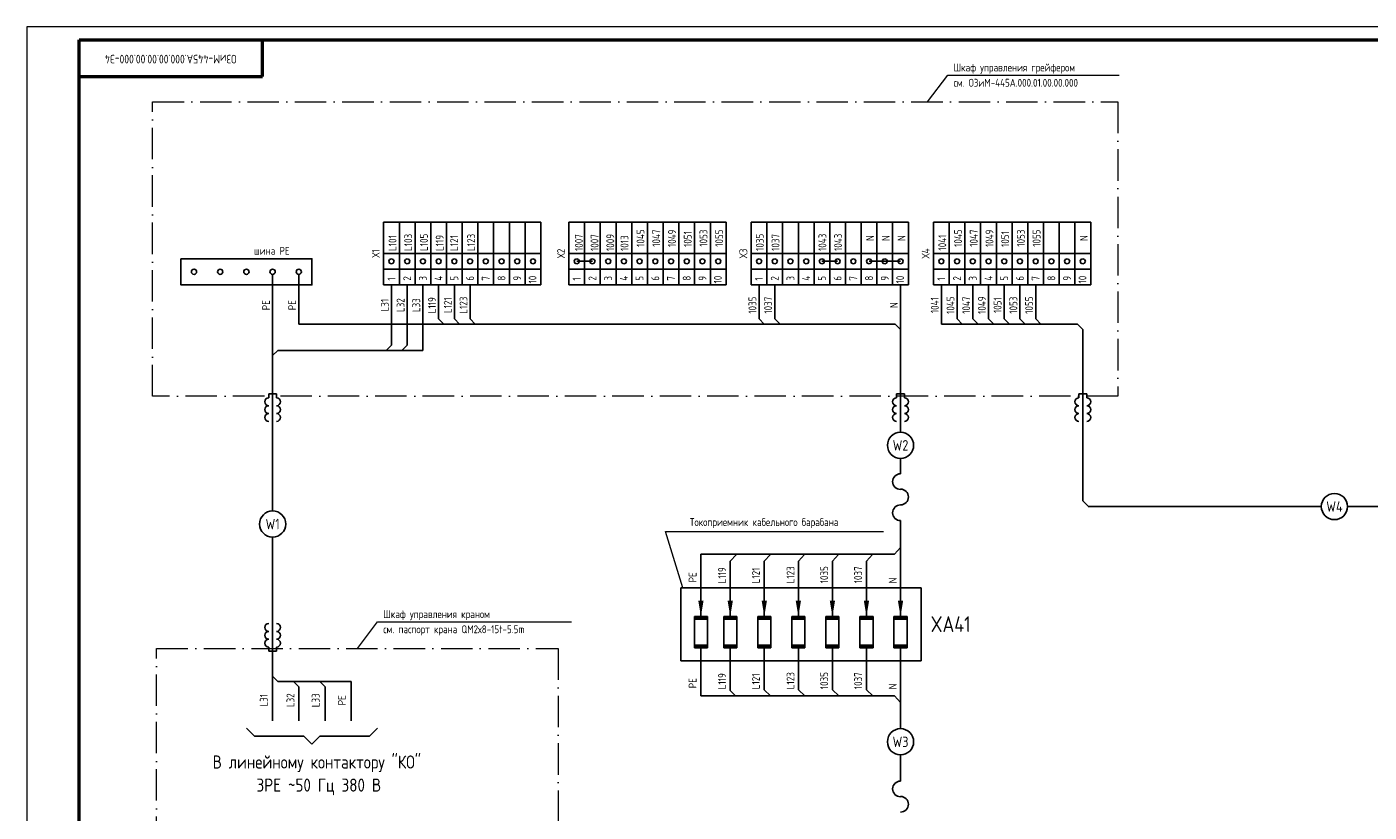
# Model space of a CAD drawing. Header units: millimetres. Extents: x 9 to 850, y -5 to 589.
# Tile 2 of 4: x 9 to 521, y 289 to 589. Entities that reach past the tile are written whole.
import ezdxf
from ezdxf.enums import TextEntityAlignment as Align

# ---------------------------------------------------------------- set-up
doc = ezdxf.new("R2010")
doc.units = ezdxf.units.MM
doc.linetypes.add('ACAD_ISO10W100', pattern=[18, 12, -3, 0, -3])
for name, color, linetype in [('Bord', 1, 'Continuous'), ('Cont', 6, 'Continuous'), ('DIM', 7, 'Continuous'), ('Sil', 4, 'Continuous'), ('Text', 3, 'Continuous'), ('Textb', 6, 'Continuous'), ('Спецификации', 7, 'Continuous'), ('ТОНКИЕ', 6, 'Continuous')]:
    doc.layers.add(name, color=color, linetype=linetype)
doc.styles.add('Style1', font='romans.shx', dxfattribs={"width": 0.8})

# ---------------------------------------------------------------- blocks, each defined once
blk = doc.blocks.new('A$C4BB21A96')
at = {"layer": 'Sil'}
for p, q in [((1.5, 10.5), (4.5, 10.5)), ((1.5, 10.5), (1.5, 9)), ((4.5, 10.5), (4.5, 9))]:
    blk.add_line(p, q, dxfattribs=at)
for centre, start, end in [((1.5, 7.5), 90, 270), ((1.5, 4.5), 90, 270), ((4.5, 7.5), 270, 90), ((4.5, 4.5), 270, 90), ((1.5, 1.5), 90, 270), ((4.5, 1.5), 270, 90)]:
    blk.add_arc(centre, 1.5, start, end, dxfattribs=at)
blk = doc.blocks.new('*U7')
at = {"linetype": 'ByBlock', "lineweight": 15}
blk.add_lwpolyline([(-841, 0), (0, 0), (0, 594), (-841, 594)], close=True, dxfattribs=at)
at = {"linetype": 'ByBlock', "lineweight": 50}
blk.add_lwpolyline([(-821, 589), (-5, 589), (-5, 5), (-821, 5)], close=True, dxfattribs=at)

msp = doc.modelspace()

# ---------------------------------------------------------------- hatches: boundary and pattern name
at = {"layer": 'Cont'}
for points in [[(263.85, 363.5), (268.85, 363.5), (268.85, 362.5), (263.85, 362.5)], [(314.03, 363.5), (319.03, 363.5), (319.03, 362.5), (314.03, 362.5)], [(327.03, 363.5), (332.03, 363.5), (332.03, 362.5), (327.03, 362.5)], [(340.03, 363.5), (345.03, 363.5), (345.03, 362.5), (340.03, 362.5)], [(263.85, 351.5), (268.85, 351.5), (268.85, 352.5), (263.85, 352.5)], [(314.03, 351.5), (319.03, 351.5), (319.03, 352.5), (314.03, 352.5)], [(327.03, 351.5), (332.03, 351.5), (332.03, 352.5), (327.03, 352.5)], [(340.03, 351.5), (345.03, 351.5), (345.03, 352.5), (340.03, 352.5)]]:
    msp.add_hatch(color=7, dxfattribs=at).paths.add_polyline_path(points)
at = {"layer": 'Sil'}
for points in [[(275.03, 363.5), (280.03, 363.5), (280.03, 362.5), (275.03, 362.5)], [(288.03, 363.5), (293.03, 363.5), (293.03, 362.5), (288.03, 362.5)], [(301.03, 363.5), (306.03, 363.5), (306.03, 362.5), (301.03, 362.5)], [(275.03, 351.5), (280.03, 351.5), (280.03, 352.5), (275.03, 352.5)], [(288.03, 351.5), (293.03, 351.5), (293.03, 352.5), (288.03, 352.5)], [(301.03, 351.5), (306.03, 351.5), (306.03, 352.5), (301.03, 352.5)]]:
    msp.add_hatch(color=7, dxfattribs=at).paths.add_polyline_path(points)

# ---------------------------------------------------------------- linework, layer by layer
at = {"lineweight": 20}
msp.add_line((352.88, 559.97), (360.59, 570.18), dxfattribs=at)
at = {"color": 7, "lineweight": 20}
for p, q in [((360.59, 570.18), (426.01, 570.18)), ((252.78, 395.9), (336.06, 395.9)), ((259.47, 374.39), (252.78, 395.9)), ((135.21, 351.3), (142.92, 361.5)), ((142.92, 361.5), (216.9, 361.5))]:
    msp.add_line(p, q, dxfattribs=at)
at = {"layer": 'Bord', "color": 7}
for p, q in [((151.23, 514.11), (151.23, 490.11)), ((157.23, 514.11), (157.23, 490.11)), ((163.23, 514.11), (163.23, 490.11)), ((169.23, 514.11), (169.23, 490.11)), ((175.23, 514.11), (175.23, 490.11)), ((181.23, 514.11), (181.23, 490.11)), ((187.23, 514.11), (187.23, 490.11)), ((193.23, 514.11), (193.23, 490.11)), ((199.23, 514.11), (199.23, 490.11)), ((221.94, 514.11), (221.94, 490.11)), ((227.94, 514.11), (227.94, 490.11)), ((233.94, 514.11), (233.94, 490.11)), ((239.94, 514.11), (239.94, 490.11)), ((245.94, 514.11), (245.94, 490.11)), ((251.94, 514.11), (251.94, 490.11)), ((257.94, 514.11), (257.94, 490.11)), ((263.94, 514.11), (263.94, 490.11)), ((269.94, 514.11), (269.94, 490.11)), ((291.53, 514.11), (291.53, 490.11)), ((297.53, 514.11), (297.53, 490.11)), ((303.53, 514.11), (303.53, 490.11)), ((309.53, 514.11), (309.53, 490.11)), ((315.53, 514.11), (315.53, 490.11)), ((321.53, 514.11), (321.53, 490.11)), ((327.53, 514.11), (327.53, 490.11)), ((333.53, 514.11), (333.53, 490.11)), ((339.53, 514.11), (339.53, 490.11)), ((361.12, 514.11), (361.12, 490.11)), ((367.12, 514.11), (367.12, 490.11)), ((373.12, 514.11), (373.12, 490.11)), ((379.12, 514.11), (379.12, 490.11)), ((385.12, 514.11), (385.12, 490.11)), ((391.12, 514.11), (391.12, 490.11)), ((397.12, 514.11), (397.12, 490.11)), ((403.12, 514.11), (403.12, 490.11)), ((409.12, 514.11), (409.12, 490.11)), ((95.88, 317.8), (92.84, 320.84)), ((95.88, 317.8), (114.81, 317.8)), ((117.84, 314.77), (114.81, 317.8)), ((117.84, 314.77), (120.88, 317.8)), ((120.88, 317.8), (139.81, 317.8)), ((139.81, 317.8), (142.84, 320.84))]:
    msp.add_line(p, q, dxfattribs=at)
at = {"layer": 'Bord', "color": 7, "linetype": 'ACAD_ISO10W100', "lineweight": 20}
for points in [[(57.05, 559.97), (425.5, 559.97), (425.5, 447.57), (57.05, 447.57)], [(58.54, 351.3), (211.88, 351.3), (211.88, 238.89), (58.54, 238.89)]]:
    msp.add_lwpolyline(points, close=True, dxfattribs=at)
at = {"layer": 'Bord', "color": 7}
msp.add_lwpolyline([(258.69, 374.39), (350.39, 374.39), (350.39, 346.62), (258.69, 346.62)], close=True, dxfattribs=at)
at = {"layer": 'Cont', "color": 7}
for p, q in [((102.85, 494.11), (102.85, 463.11)), ((112.85, 494.11), (112.85, 475.11)), ((288.53, 490.11), (288.53, 477.11)), ((294.53, 490.11), (294.53, 477.11)), ((342.53, 490.11), (342.53, 473.11)), ((358.12, 490.11), (358.12, 475.11)), ((364.12, 490.11), (364.12, 477.11)), ((370.12, 490.11), (370.12, 477.11)), ((376.12, 490.11), (376.12, 477.11)), ((382.12, 490.11), (382.12, 477.11)), ((388.12, 490.11), (388.12, 477.11)), ((394.12, 490.11), (394.12, 477.11)), ((288.53, 477.11), (290.53, 475.11)), ((296.53, 475.11), (294.53, 477.11)), ((366.12, 475.11), (364.12, 477.11)), ((372.12, 475.11), (370.12, 477.11)), ((378.12, 475.11), (376.12, 477.11)), ((384.12, 475.11), (382.12, 477.11)), ((388.12, 477.11), (390.12, 475.11)), ((396.12, 475.11), (394.12, 477.11)), ((263.85, 363.5), (268.85, 363.5)), ((263.85, 351.5), (263.85, 363.5)), ((263.85, 362.5), (268.85, 362.5)), ((268.85, 363.5), (268.85, 351.5)), ((314.03, 363.5), (319.03, 363.5)), ((314.03, 351.5), (314.03, 363.5)), ((314.03, 362.5), (319.03, 362.5)), ((319.03, 363.5), (319.03, 351.5)), ((327.03, 363.5), (332.03, 363.5)), ((327.03, 351.5), (327.03, 363.5)), ((327.03, 362.5), (332.03, 362.5)), ((332.03, 363.5), (332.03, 351.5)), ((340.03, 363.5), (345.03, 363.5)), ((340.03, 351.5), (340.03, 363.5)), ((340.03, 362.5), (345.03, 362.5)), ((345.03, 363.5), (345.03, 351.5)), ((268.85, 352.5), (263.85, 352.5)), ((268.85, 351.5), (263.85, 351.5)), ((319.03, 352.5), (314.03, 352.5)), ((319.03, 351.5), (314.03, 351.5)), ((332.03, 352.5), (327.03, 352.5)), ((332.03, 351.5), (327.03, 351.5)), ((345.03, 352.5), (340.03, 352.5)), ((345.03, 351.5), (340.03, 351.5))]:
    msp.add_line(p, q, dxfattribs=at)
at = {"layer": 'Cont', "color": 7, "linetype": 'Continuous'}
for p, q in [((342.53, 363.5), (342.53, 389.79)), ((266.35, 363.5), (266.35, 387.24)), ((316.53, 384.64), (318.87, 387.19)), ((316.53, 363.5), (316.53, 384.64)), ((329.53, 384.64), (331.87, 387.19)), ((329.53, 363.5), (329.53, 384.64)), ((266.35, 351.5), (266.35, 333.22)), ((316.53, 351.5), (316.53, 335.52)), ((329.53, 351.5), (329.53, 335.52)), ((342.53, 351.5), (342.53, 330.67)), ((316.53, 335.52), (318.95, 333.16)), ((329.53, 335.52), (331.95, 333.16))]:
    msp.add_line(p, q, dxfattribs=at)
at = {"layer": 'Cont', "color": 7}
msp.add_lwpolyline([(67.85, 500.11), (117.85, 500.11), (117.85, 490.11), (67.85, 490.11)], close=True, dxfattribs=at)
for centre in [(72.85, 495.11), (82.85, 495.11), (82.85, 495.11), (92.85, 495.11), (102.85, 495.11), (112.85, 495.11)]:
    msp.add_circle(centre, 1, dxfattribs=at)
for points in [[(267.35, 369.5), (265.35, 369.5), (266.35, 363.5)], [(317.53, 369.5), (315.53, 369.5), (316.53, 363.5)], [(330.53, 369.5), (328.53, 369.5), (329.53, 363.5)], [(343.53, 369.5), (341.53, 369.5), (342.53, 363.5)]]:
    msp.add_solid(points, dxfattribs=at)
at = {"layer": 'Sil', "color": 7}
for p, q in [((218.94, 499.11), (224.94, 499.11)), ((312.53, 499.11), (318.53, 499.11)), ((330.53, 499.11), (342.53, 499.11)), ((148.23, 490.11), (148.23, 467.11)), ((154.23, 490.11), (154.23, 467.11)), ((160.23, 490.11), (160.23, 465.11)), ((166.23, 490.11), (166.23, 477.11)), ((172.23, 490.11), (172.23, 477.11)), ((178.23, 490.11), (178.23, 477.11)), ((168.23, 475.11), (166.23, 477.11)), ((174.23, 475.11), (172.23, 477.11)), ((180.23, 475.11), (178.23, 477.11)), ((112.85, 475.11), (340.53, 475.11)), ((340.53, 475.11), (342.53, 473.11)), ((342.53, 433.85), (342.53, 473.11)), ((358.12, 475.11), (410.12, 475.11)), ((410.12, 475.11), (412.12, 473.11)), ((412.12, 473.11), (412.12, 407.64)), ((146.23, 465.11), (148.23, 467.11)), ((154.23, 467.11), (152.23, 465.11)), ((104.85, 465.11), (102.85, 463.11)), ((102.85, 463.11), (102.85, 403.8)), ((160.23, 465.11), (104.85, 465.11)), ((412.12, 407.64), (414.12, 405.64)), ((414.2, 405.48), (503.16, 405.48)), ((513.16, 405.48), (640.62, 405.48)), ((102.85, 393.8), (102.85, 340.67)), ((275.03, 363.5), (280.03, 363.5)), ((275.03, 351.5), (275.03, 363.5)), ((275.03, 362.5), (280.03, 362.5)), ((280.03, 363.5), (280.03, 351.5)), ((288.03, 363.5), (293.03, 363.5)), ((288.03, 351.5), (288.03, 363.5)), ((288.03, 362.5), (293.03, 362.5)), ((293.03, 363.5), (293.03, 351.5)), ((301.03, 363.5), (306.03, 363.5)), ((301.03, 351.5), (301.03, 363.5)), ((301.03, 362.5), (306.03, 362.5)), ((306.03, 363.5), (306.03, 351.5)), ((280.03, 352.5), (275.03, 352.5)), ((280.03, 351.5), (275.03, 351.5)), ((293.03, 352.5), (288.03, 352.5)), ((293.03, 351.5), (288.03, 351.5)), ((306.03, 352.5), (301.03, 352.5)), ((306.03, 351.5), (301.03, 351.5)), ((104.85, 338.67), (102.85, 340.67)), ((102.85, 340.67), (102.85, 323.67)), ((104.85, 338.67), (132.85, 338.67)), ((110.85, 338.67), (112.85, 336.67)), ((120.85, 338.67), (122.85, 336.67)), ((132.85, 338.67), (132.85, 323.67)), ((112.85, 336.67), (112.85, 323.67)), ((122.85, 336.67), (122.85, 323.67))]:
    msp.add_line(p, q, dxfattribs=at)
at = {"layer": 'Sil', "color": 7, "linetype": 'Continuous'}
for p, q in [((342.53, 417.99), (342.53, 423.85)), ((342.53, 411.99), (342.53, 412.13)), ((342.53, 406.09), (342.53, 406.13)), ((342.53, 389.79), (342.53, 400.09)), ((340.18, 387.24), (342.53, 389.79)), ((266.35, 387.24), (340.18, 387.24)), ((277.53, 384.64), (279.87, 387.19)), ((277.53, 363.5), (277.53, 384.64)), ((290.53, 384.64), (292.87, 387.19)), ((290.53, 363.5), (290.53, 384.64)), ((303.53, 384.64), (305.87, 387.19)), ((303.53, 363.5), (303.53, 384.64)), ((277.53, 351.5), (277.53, 335.22)), ((290.53, 351.5), (290.53, 335.52)), ((303.53, 351.5), (303.53, 335.52)), ((340.18, 333.22), (266.35, 333.22)), ((277.53, 335.22), (279.53, 333.22)), ((290.53, 335.52), (292.95, 333.16)), ((303.53, 335.52), (305.95, 333.16)), ((340.18, 333.22), (342.53, 330.67)), ((342.53, 330.67), (342.53, 320.67)), ((342.53, 310.67), (342.53, 300.67))]:
    msp.add_line(p, q, dxfattribs=at)
at = {"layer": 'Sil', "color": 7}
for centre in [(342.53, 428.85), (508.16, 405.48), (102.85, 398.8), (342.53, 315.67)]:
    msp.add_circle(centre, 5, dxfattribs=at)
for centre, start, end in [((342.53, 414.99), 90, 270), ((342.53, 409.13), 270, 90), ((342.53, 403.09), 90, 270), ((342.53, 297.67), 90, 270), ((342.53, 291.81), 270, 90)]:
    msp.add_arc(centre, 3, start, end, dxfattribs=at)
for points in [[(278.53, 369.5), (276.53, 369.5), (277.53, 363.5)], [(291.53, 369.5), (289.53, 369.5), (290.53, 363.5)], [(304.53, 369.5), (302.53, 369.5), (303.53, 363.5)]]:
    msp.add_solid(points, dxfattribs=at)
at = {"layer": 'Спецификации', "linetype": 'ByBlock', "lineweight": 50}
for p, q in [((99.04, 569.63), (99.04, 583.63)), ((29.04, 569.63), (99.04, 569.63))]:
    msp.add_line(p, q, dxfattribs=at)
at = {"layer": 'ТОНКИЕ', "color": 7}
for p, q in [((145.23, 514.11), (163.23, 514.11)), ((145.23, 514.11), (145.23, 490.11)), ((163.23, 514.11), (205.23, 514.11)), ((205.23, 514.11), (205.23, 490.11)), ((215.94, 514.11), (233.94, 514.11)), ((215.94, 514.11), (215.94, 490.11)), ((233.94, 514.11), (275.94, 514.11)), ((275.94, 514.11), (275.94, 490.11)), ((285.53, 514.11), (303.53, 514.11)), ((285.53, 514.11), (285.53, 490.11)), ((303.53, 514.11), (345.53, 514.11)), ((345.53, 514.11), (345.53, 490.11)), ((355.12, 514.11), (373.12, 514.11)), ((355.12, 514.11), (355.12, 490.11)), ((373.12, 514.11), (415.12, 514.11)), ((415.12, 514.11), (415.12, 490.11)), ((145.23, 502.11), (205.23, 502.11)), ((215.94, 502.11), (233.94, 502.11)), ((233.94, 502.11), (275.94, 502.11)), ((285.53, 502.11), (303.53, 502.11)), ((303.53, 502.11), (345.53, 502.11)), ((355.12, 502.11), (373.12, 502.11)), ((373.12, 502.11), (415.12, 502.11)), ((145.23, 496.11), (163.23, 496.11)), ((163.23, 496.11), (205.23, 496.11)), ((215.94, 496.11), (233.94, 496.11)), ((233.94, 496.11), (275.94, 496.11)), ((285.53, 496.11), (303.53, 496.11)), ((303.53, 496.11), (345.53, 496.11)), ((355.12, 496.11), (373.12, 496.11)), ((373.12, 496.11), (415.12, 496.11)), ((145.23, 490.11), (163.23, 490.11)), ((163.23, 490.11), (205.23, 490.11)), ((215.94, 490.11), (233.94, 490.11)), ((233.94, 490.11), (275.94, 490.11)), ((285.53, 490.11), (303.53, 490.11)), ((303.53, 490.11), (345.53, 490.11)), ((355.12, 490.11), (373.12, 490.11)), ((373.12, 490.11), (415.12, 490.11))]:
    msp.add_line(p, q, dxfattribs=at)
at = {"layer": 'ТОНКИЕ', "color": 7, "invisible_edges": 12}
for points in [[(148.23, 500.11, 2), (147.53, 499.81, 2), (147.23, 499.11, 2), (148.23, 499.11, 2)], [(147.23, 499.11, 2), (147.53, 498.41, 2), (148.23, 498.11, 2), (148.23, 499.11, 2)], [(148.23, 500.11, 2), (148.93, 499.81, 2), (149.23, 499.11, 2), (148.23, 499.11, 2)], [(148.23, 498.11, 2), (148.93, 498.41, 2), (149.23, 499.11, 2), (148.23, 499.11, 2)], [(154.23, 500.11, 2), (153.53, 499.81, 2), (153.23, 499.11, 2), (154.23, 499.11, 2)], [(153.23, 499.11, 2), (153.53, 498.41, 2), (154.23, 498.11, 2), (154.23, 499.11, 2)], [(154.23, 500.11, 2), (154.93, 499.81, 2), (155.23, 499.11, 2), (154.23, 499.11, 2)], [(154.23, 498.11, 2), (154.93, 498.41, 2), (155.23, 499.11, 2), (154.23, 499.11, 2)], [(160.23, 500.11, 2), (159.53, 499.81, 2), (159.23, 499.11, 2), (160.23, 499.11, 2)], [(159.23, 499.11, 2), (159.53, 498.41, 2), (160.23, 498.11, 2), (160.23, 499.11, 2)], [(160.23, 500.11, 2), (160.93, 499.81, 2), (161.23, 499.11, 2), (160.23, 499.11, 2)], [(160.23, 498.11, 2), (160.93, 498.41, 2), (161.23, 499.11, 2), (160.23, 499.11, 2)], [(166.23, 500.11, 2), (165.53, 499.81, 2), (165.23, 499.11, 2), (166.23, 499.11, 2)], [(165.23, 499.11, 2), (165.53, 498.41, 2), (166.23, 498.11, 2), (166.23, 499.11, 2)], [(166.23, 500.11, 2), (166.93, 499.81, 2), (167.23, 499.11, 2), (166.23, 499.11, 2)], [(166.23, 498.11, 2), (166.93, 498.41, 2), (167.23, 499.11, 2), (166.23, 499.11, 2)], [(172.23, 500.11, 2), (171.53, 499.81, 2), (171.23, 499.11, 2), (172.23, 499.11, 2)], [(171.23, 499.11, 2), (171.53, 498.41, 2), (172.23, 498.11, 2), (172.23, 499.11, 2)], [(172.23, 500.11, 2), (172.93, 499.81, 2), (173.23, 499.11, 2), (172.23, 499.11, 2)], [(172.23, 498.11, 2), (172.93, 498.41, 2), (173.23, 499.11, 2), (172.23, 499.11, 2)], [(178.23, 500.11, 2), (177.53, 499.81, 2), (177.23, 499.11, 2), (178.23, 499.11, 2)], [(177.23, 499.11, 2), (177.53, 498.41, 2), (178.23, 498.11, 2), (178.23, 499.11, 2)], [(178.23, 500.11, 2), (178.93, 499.81, 2), (179.23, 499.11, 2), (178.23, 499.11, 2)], [(178.23, 498.11, 2), (178.93, 498.41, 2), (179.23, 499.11, 2), (178.23, 499.11, 2)], [(184.23, 500.11, 2), (183.53, 499.81, 2), (183.23, 499.11, 2), (184.23, 499.11, 2)], [(183.23, 499.11, 2), (183.53, 498.41, 2), (184.23, 498.11, 2), (184.23, 499.11, 2)], [(184.23, 500.11, 2), (184.93, 499.81, 2), (185.23, 499.11, 2), (184.23, 499.11, 2)], [(184.23, 498.11, 2), (184.93, 498.41, 2), (185.23, 499.11, 2), (184.23, 499.11, 2)], [(190.23, 500.11, 2), (189.53, 499.81, 2), (189.23, 499.11, 2), (190.23, 499.11, 2)], [(189.23, 499.11, 2), (189.53, 498.41, 2), (190.23, 498.11, 2), (190.23, 499.11, 2)], [(190.23, 500.11, 2), (190.93, 499.81, 2), (191.23, 499.11, 2), (190.23, 499.11, 2)], [(190.23, 498.11, 2), (190.93, 498.41, 2), (191.23, 499.11, 2), (190.23, 499.11, 2)], [(196.23, 500.11, 2), (195.53, 499.81, 2), (195.23, 499.11, 2), (196.23, 499.11, 2)], [(195.23, 499.11, 2), (195.53, 498.41, 2), (196.23, 498.11, 2), (196.23, 499.11, 2)], [(196.23, 500.11, 2), (196.93, 499.81, 2), (197.23, 499.11, 2), (196.23, 499.11, 2)], [(196.23, 498.11, 2), (196.93, 498.41, 2), (197.23, 499.11, 2), (196.23, 499.11, 2)], [(202.23, 500.11, 2), (201.53, 499.81, 2), (201.23, 499.11, 2), (202.23, 499.11, 2)], [(201.23, 499.11, 2), (201.53, 498.41, 2), (202.23, 498.11, 2), (202.23, 499.11, 2)], [(202.23, 500.11, 2), (202.93, 499.81, 2), (203.23, 499.11, 2), (202.23, 499.11, 2)], [(202.23, 498.11, 2), (202.93, 498.41, 2), (203.23, 499.11, 2), (202.23, 499.11, 2)], [(218.94, 500.11, 2), (218.24, 499.81, 2), (217.94, 499.11, 2), (218.94, 499.11, 2)], [(217.94, 499.11, 2), (218.24, 498.41, 2), (218.94, 498.11, 2), (218.94, 499.11, 2)], [(218.94, 500.11, 2), (219.64, 499.81, 2), (219.94, 499.11, 2), (218.94, 499.11, 2)], [(218.94, 498.11, 2), (219.64, 498.41, 2), (219.94, 499.11, 2), (218.94, 499.11, 2)], [(224.94, 500.11, 2), (224.24, 499.81, 2), (223.94, 499.11, 2), (224.94, 499.11, 2)], [(223.94, 499.11, 2), (224.24, 498.41, 2), (224.94, 498.11, 2), (224.94, 499.11, 2)], [(224.94, 500.11, 2), (225.64, 499.81, 2), (225.94, 499.11, 2), (224.94, 499.11, 2)], [(224.94, 498.11, 2), (225.64, 498.41, 2), (225.94, 499.11, 2), (224.94, 499.11, 2)], [(230.94, 500.11, 2), (230.24, 499.81, 2), (229.94, 499.11, 2), (230.94, 499.11, 2)], [(229.94, 499.11, 2), (230.24, 498.41, 2), (230.94, 498.11, 2), (230.94, 499.11, 2)], [(230.94, 500.11, 2), (231.64, 499.81, 2), (231.94, 499.11, 2), (230.94, 499.11, 2)], [(230.94, 498.11, 2), (231.64, 498.41, 2), (231.94, 499.11, 2), (230.94, 499.11, 2)], [(236.94, 500.11, 2), (236.24, 499.81, 2), (235.94, 499.11, 2), (236.94, 499.11, 2)], [(235.94, 499.11, 2), (236.24, 498.41, 2), (236.94, 498.11, 2), (236.94, 499.11, 2)], [(236.94, 500.11, 2), (237.64, 499.81, 2), (237.94, 499.11, 2), (236.94, 499.11, 2)], [(236.94, 498.11, 2), (237.64, 498.41, 2), (237.94, 499.11, 2), (236.94, 499.11, 2)], [(242.94, 500.11, 2), (242.24, 499.81, 2), (241.94, 499.11, 2), (242.94, 499.11, 2)], [(241.94, 499.11, 2), (242.24, 498.41, 2), (242.94, 498.11, 2), (242.94, 499.11, 2)], [(242.94, 500.11, 2), (243.64, 499.81, 2), (243.94, 499.11, 2), (242.94, 499.11, 2)], [(242.94, 498.11, 2), (243.64, 498.41, 2), (243.94, 499.11, 2), (242.94, 499.11, 2)], [(248.94, 500.11, 2), (248.24, 499.81, 2), (247.94, 499.11, 2), (248.94, 499.11, 2)], [(247.94, 499.11, 2), (248.24, 498.41, 2), (248.94, 498.11, 2), (248.94, 499.11, 2)], [(248.94, 500.11, 2), (249.64, 499.81, 2), (249.94, 499.11, 2), (248.94, 499.11, 2)], [(248.94, 498.11, 2), (249.64, 498.41, 2), (249.94, 499.11, 2), (248.94, 499.11, 2)], [(254.94, 500.11, 2), (254.24, 499.81, 2), (253.94, 499.11, 2), (254.94, 499.11, 2)], [(253.94, 499.11, 2), (254.24, 498.41, 2), (254.94, 498.11, 2), (254.94, 499.11, 2)], [(254.94, 500.11, 2), (255.64, 499.81, 2), (255.94, 499.11, 2), (254.94, 499.11, 2)], [(254.94, 498.11, 2), (255.64, 498.41, 2), (255.94, 499.11, 2), (254.94, 499.11, 2)], [(260.94, 500.11, 2), (260.24, 499.81, 2), (259.94, 499.11, 2), (260.94, 499.11, 2)], [(259.94, 499.11, 2), (260.24, 498.41, 2), (260.94, 498.11, 2), (260.94, 499.11, 2)], [(260.94, 500.11, 2), (261.64, 499.81, 2), (261.94, 499.11, 2), (260.94, 499.11, 2)], [(260.94, 498.11, 2), (261.64, 498.41, 2), (261.94, 499.11, 2), (260.94, 499.11, 2)], [(266.94, 500.11, 2), (266.24, 499.81, 2), (265.94, 499.11, 2), (266.94, 499.11, 2)], [(265.94, 499.11, 2), (266.24, 498.41, 2), (266.94, 498.11, 2), (266.94, 499.11, 2)], [(266.94, 500.11, 2), (267.64, 499.81, 2), (267.94, 499.11, 2), (266.94, 499.11, 2)], [(266.94, 498.11, 2), (267.64, 498.41, 2), (267.94, 499.11, 2), (266.94, 499.11, 2)], [(272.94, 500.11, 2), (272.24, 499.81, 2), (271.94, 499.11, 2), (272.94, 499.11, 2)], [(271.94, 499.11, 2), (272.24, 498.41, 2), (272.94, 498.11, 2), (272.94, 499.11, 2)], [(272.94, 500.11, 2), (273.64, 499.81, 2), (273.94, 499.11, 2), (272.94, 499.11, 2)], [(272.94, 498.11, 2), (273.64, 498.41, 2), (273.94, 499.11, 2), (272.94, 499.11, 2)], [(288.53, 500.11, 2), (287.83, 499.81, 2), (287.53, 499.11, 2), (288.53, 499.11, 2)], [(287.53, 499.11, 2), (287.83, 498.41, 2), (288.53, 498.11, 2), (288.53, 499.11, 2)], [(288.53, 500.11, 2), (289.23, 499.81, 2), (289.53, 499.11, 2), (288.53, 499.11, 2)], [(288.53, 498.11, 2), (289.23, 498.41, 2), (289.53, 499.11, 2), (288.53, 499.11, 2)], [(294.53, 500.11, 2), (293.83, 499.81, 2), (293.53, 499.11, 2), (294.53, 499.11, 2)], [(293.53, 499.11, 2), (293.83, 498.41, 2), (294.53, 498.11, 2), (294.53, 499.11, 2)], [(294.53, 500.11, 2), (295.23, 499.81, 2), (295.53, 499.11, 2), (294.53, 499.11, 2)], [(294.53, 498.11, 2), (295.23, 498.41, 2), (295.53, 499.11, 2), (294.53, 499.11, 2)], [(300.53, 500.11, 2), (299.83, 499.81, 2), (299.53, 499.11, 2), (300.53, 499.11, 2)], [(299.53, 499.11, 2), (299.83, 498.41, 2), (300.53, 498.11, 2), (300.53, 499.11, 2)], [(300.53, 500.11, 2), (301.23, 499.81, 2), (301.53, 499.11, 2), (300.53, 499.11, 2)], [(300.53, 498.11, 2), (301.23, 498.41, 2), (301.53, 499.11, 2), (300.53, 499.11, 2)], [(306.53, 500.11, 2), (305.83, 499.81, 2), (305.53, 499.11, 2), (306.53, 499.11, 2)], [(305.53, 499.11, 2), (305.83, 498.41, 2), (306.53, 498.11, 2), (306.53, 499.11, 2)], [(306.53, 500.11, 2), (307.23, 499.81, 2), (307.53, 499.11, 2), (306.53, 499.11, 2)], [(306.53, 498.11, 2), (307.23, 498.41, 2), (307.53, 499.11, 2), (306.53, 499.11, 2)], [(312.53, 500.11, 2), (311.83, 499.81, 2), (311.53, 499.11, 2), (312.53, 499.11, 2)], [(311.53, 499.11, 2), (311.83, 498.41, 2), (312.53, 498.11, 2), (312.53, 499.11, 2)], [(312.53, 500.11, 2), (313.23, 499.81, 2), (313.53, 499.11, 2), (312.53, 499.11, 2)], [(312.53, 498.11, 2), (313.23, 498.41, 2), (313.53, 499.11, 2), (312.53, 499.11, 2)], [(318.53, 500.11, 2), (317.83, 499.81, 2), (317.53, 499.11, 2), (318.53, 499.11, 2)], [(317.53, 499.11, 2), (317.83, 498.41, 2), (318.53, 498.11, 2), (318.53, 499.11, 2)], [(318.53, 500.11, 2), (319.23, 499.81, 2), (319.53, 499.11, 2), (318.53, 499.11, 2)], [(318.53, 498.11, 2), (319.23, 498.41, 2), (319.53, 499.11, 2), (318.53, 499.11, 2)], [(324.53, 500.11, 2), (323.83, 499.81, 2), (323.53, 499.11, 2), (324.53, 499.11, 2)], [(323.53, 499.11, 2), (323.83, 498.41, 2), (324.53, 498.11, 2), (324.53, 499.11, 2)], [(324.53, 500.11, 2), (325.23, 499.81, 2), (325.53, 499.11, 2), (324.53, 499.11, 2)], [(324.53, 498.11, 2), (325.23, 498.41, 2), (325.53, 499.11, 2), (324.53, 499.11, 2)], [(330.53, 500.11, 2), (329.83, 499.81, 2), (329.53, 499.11, 2), (330.53, 499.11, 2)], [(329.53, 499.11, 2), (329.83, 498.41, 2), (330.53, 498.11, 2), (330.53, 499.11, 2)], [(330.53, 500.11, 2), (331.23, 499.81, 2), (331.53, 499.11, 2), (330.53, 499.11, 2)], [(330.53, 498.11, 2), (331.23, 498.41, 2), (331.53, 499.11, 2), (330.53, 499.11, 2)], [(336.53, 500.11, 2), (335.83, 499.81, 2), (335.53, 499.11, 2), (336.53, 499.11, 2)], [(335.53, 499.11, 2), (335.83, 498.41, 2), (336.53, 498.11, 2), (336.53, 499.11, 2)], [(336.53, 500.11, 2), (337.23, 499.81, 2), (337.53, 499.11, 2), (336.53, 499.11, 2)], [(336.53, 498.11, 2), (337.23, 498.41, 2), (337.53, 499.11, 2), (336.53, 499.11, 2)], [(342.53, 500.11, 2), (341.83, 499.81, 2), (341.53, 499.11, 2), (342.53, 499.11, 2)], [(341.53, 499.11, 2), (341.83, 498.41, 2), (342.53, 498.11, 2), (342.53, 499.11, 2)], [(342.53, 500.11, 2), (343.23, 499.81, 2), (343.53, 499.11, 2), (342.53, 499.11, 2)], [(342.53, 498.11, 2), (343.23, 498.41, 2), (343.53, 499.11, 2), (342.53, 499.11, 2)], [(358.12, 500.11, 2), (357.42, 499.81, 2), (357.12, 499.11, 2), (358.12, 499.11, 2)], [(357.12, 499.11, 2), (357.42, 498.41, 2), (358.12, 498.11, 2), (358.12, 499.11, 2)], [(358.12, 500.11, 2), (358.82, 499.81, 2), (359.12, 499.11, 2), (358.12, 499.11, 2)], [(358.12, 498.11, 2), (358.82, 498.41, 2), (359.12, 499.11, 2), (358.12, 499.11, 2)], [(364.12, 500.11, 2), (363.42, 499.81, 2), (363.12, 499.11, 2), (364.12, 499.11, 2)], [(363.12, 499.11, 2), (363.42, 498.41, 2), (364.12, 498.11, 2), (364.12, 499.11, 2)], [(364.12, 500.11, 2), (364.82, 499.81, 2), (365.12, 499.11, 2), (364.12, 499.11, 2)], [(364.12, 498.11, 2), (364.82, 498.41, 2), (365.12, 499.11, 2), (364.12, 499.11, 2)], [(370.12, 500.11, 2), (369.42, 499.81, 2), (369.12, 499.11, 2), (370.12, 499.11, 2)], [(369.12, 499.11, 2), (369.42, 498.41, 2), (370.12, 498.11, 2), (370.12, 499.11, 2)], [(370.12, 500.11, 2), (370.82, 499.81, 2), (371.12, 499.11, 2), (370.12, 499.11, 2)], [(370.12, 498.11, 2), (370.82, 498.41, 2), (371.12, 499.11, 2), (370.12, 499.11, 2)], [(376.12, 500.11, 2), (375.42, 499.81, 2), (375.12, 499.11, 2), (376.12, 499.11, 2)], [(375.12, 499.11, 2), (375.42, 498.41, 2), (376.12, 498.11, 2), (376.12, 499.11, 2)], [(376.12, 500.11, 2), (376.82, 499.81, 2), (377.12, 499.11, 2), (376.12, 499.11, 2)], [(376.12, 498.11, 2), (376.82, 498.41, 2), (377.12, 499.11, 2), (376.12, 499.11, 2)], [(382.12, 500.11, 2), (381.42, 499.81, 2), (381.12, 499.11, 2), (382.12, 499.11, 2)], [(381.12, 499.11, 2), (381.42, 498.41, 2), (382.12, 498.11, 2), (382.12, 499.11, 2)], [(382.12, 500.11, 2), (382.82, 499.81, 2), (383.12, 499.11, 2), (382.12, 499.11, 2)], [(382.12, 498.11, 2), (382.82, 498.41, 2), (383.12, 499.11, 2), (382.12, 499.11, 2)], [(388.12, 500.11, 2), (387.42, 499.81, 2), (387.12, 499.11, 2), (388.12, 499.11, 2)], [(387.12, 499.11, 2), (387.42, 498.41, 2), (388.12, 498.11, 2), (388.12, 499.11, 2)], [(388.12, 500.11, 2), (388.82, 499.81, 2), (389.12, 499.11, 2), (388.12, 499.11, 2)], [(388.12, 498.11, 2), (388.82, 498.41, 2), (389.12, 499.11, 2), (388.12, 499.11, 2)], [(394.12, 500.11, 2), (393.42, 499.81, 2), (393.12, 499.11, 2), (394.12, 499.11, 2)], [(393.12, 499.11, 2), (393.42, 498.41, 2), (394.12, 498.11, 2), (394.12, 499.11, 2)], [(394.12, 500.11, 2), (394.82, 499.81, 2), (395.12, 499.11, 2), (394.12, 499.11, 2)], [(394.12, 498.11, 2), (394.82, 498.41, 2), (395.12, 499.11, 2), (394.12, 499.11, 2)], [(400.12, 500.11, 2), (399.42, 499.81, 2), (399.12, 499.11, 2), (400.12, 499.11, 2)], [(399.12, 499.11, 2), (399.42, 498.41, 2), (400.12, 498.11, 2), (400.12, 499.11, 2)], [(400.12, 500.11, 2), (400.82, 499.81, 2), (401.12, 499.11, 2), (400.12, 499.11, 2)], [(400.12, 498.11, 2), (400.82, 498.41, 2), (401.12, 499.11, 2), (400.12, 499.11, 2)], [(406.12, 500.11, 2), (405.42, 499.81, 2), (405.12, 499.11, 2), (406.12, 499.11, 2)], [(405.12, 499.11, 2), (405.42, 498.41, 2), (406.12, 498.11, 2), (406.12, 499.11, 2)], [(406.12, 500.11, 2), (406.82, 499.81, 2), (407.12, 499.11, 2), (406.12, 499.11, 2)], [(406.12, 498.11, 2), (406.82, 498.41, 2), (407.12, 499.11, 2), (406.12, 499.11, 2)], [(412.12, 500.11, 2), (411.42, 499.81, 2), (411.12, 499.11, 2), (412.12, 499.11, 2)], [(411.12, 499.11, 2), (411.42, 498.41, 2), (412.12, 498.11, 2), (412.12, 499.11, 2)], [(412.12, 500.11, 2), (412.82, 499.81, 2), (413.12, 499.11, 2), (412.12, 499.11, 2)], [(412.12, 498.11, 2), (412.82, 498.41, 2), (413.12, 499.11, 2), (412.12, 499.11, 2)]]:
    msp.add_3dface(points, dxfattribs=at)

# ---------------------------------------------------------------- block references
at = {"layer": 'DIM', "color": 7}
for p in [(99.85, 437.99), (339.53, 437.99), (409.12, 437.99)]:
    msp.add_blockref('A$C4BB21A96', p, dxfattribs=at)
at = {"layer": 'DIM', "color": 7, "xscale": -1, "rotation": 180}
msp.add_blockref('A$C4BB21A96', (99.85, 360.82), dxfattribs=at)
at = {"layer": 'Спецификации', "linetype": 'ByBlock', "lineweight": 15}
msp.add_blockref('*U7', (850.04, -5.37), dxfattribs=at)

# ---------------------------------------------------------------- texts
at = {"layer": 'Text', "color": 7, "style": 'Style1', "width": 0.8}
for s, p in [('Шкаф управления грейфером', (362.76, 571.59)), ('см. ОЗиМ-445А.000.01.00.00.000', (362.76, 565.78)), ('Шкаф управления краном', (145.09, 362.91)), ('см. паспорт крана QM2х8-15t-5.5m', (145.09, 357.11))]:
    msp.add_text(s, height=3, dxfattribs=at).set_placement(p)
for s, p in [('L101', (148.62, 503.07)), ('L103', (154.62, 503.07)), ('L105', (160.62, 503.07))]:
    msp.add_text(s, height=3, rotation=90, dxfattribs=at).set_placement(p, align=Align.MIDDLE_LEFT)
for s, p in [('L119', (168.12, 503.07)), ('L121', (173.65, 503.07)), ('L123', (180.12, 503.07)), ('1007', (221.25, 503.04)), ('1007', (227.25, 503.04)), ('1009', (233.25, 503.04)), ('1013', (238.67, 503.04)), ('1035', (290.32, 503.08)), ('1037', (296.32, 503.08)), ('1043', (314.2, 503.05)), ('1043', (320.2, 503.05)), ('1041', (359.98, 503.21)), ('1', (149.71, 491.72)), ('2', (155.71, 491.72)), ('3', (161.71, 491.72)), ('4', (167.71, 491.72)), ('5', (173.71, 491.72)), ('6', (179.71, 491.72)), ('7', (185.71, 491.72)), ('8', (191.71, 491.72)), ('9', (197.71, 491.72)), ('10', (203.58, 490.65)), ('1', (220.42, 491.72)), ('2', (226.42, 491.72)), ('3', (232.42, 491.72)), ('4', (238.42, 491.72)), ('5', (244.42, 491.72)), ('6', (250.42, 491.72)), ('7', (256.42, 491.72)), ('8', (262.42, 491.72)), ('9', (268.42, 491.72)), ('10', (274.29, 490.65)), ('1', (290.01, 491.72)), ('2', (296.01, 491.72)), ('3', (302.01, 491.72)), ('4', (308.01, 491.72)), ('5', (314.01, 491.72)), ('6', (320.01, 491.72)), ('7', (326.01, 491.72)), ('8', (332.01, 491.72)), ('9', (338.01, 491.72)), ('10', (343.88, 490.65)), ('1', (359.6, 491.72)), ('2', (365.6, 491.72)), ('3', (371.6, 491.72)), ('4', (377.6, 491.72)), ('5', (383.6, 491.72)), ('6', (389.6, 491.72)), ('7', (395.6, 491.72)), ('8', (401.6, 491.72)), ('9', (407.6, 491.72)), ('10', (413.47, 490.65)), ('РЕ', (264.67, 376.53)), ('L119', (275.9, 376.16)), ('L121', (288.83, 376.16)), ('L123', (302.06, 376.16)), ('1035', (314.9, 376.16)), ('1037', (327.83, 376.16)), ('N', (341.06, 376.16)), ('РЕ', (264.67, 336.1)), ('L119', (275.9, 335.73)), ('L121', (288.83, 335.73)), ('L123', (302.06, 335.73)), ('1035', (314.9, 335.73)), ('1037', (327.83, 335.73)), ('N', (341.06, 335.73))]:
    msp.add_text(s, height=3, rotation=90, dxfattribs=at).set_placement(p)
for s, p in [('1045', (244.8, 507.95)), ('1047', (250.8, 507.95)), ('1049', (256.8, 507.89)), ('1051', (262.8, 507.61)), ('1053', (268.8, 507.95)), ('1055', (274.8, 507.95)), ('N', (332.39, 507.95)), ('N', (338.39, 507.95)), ('N', (344.39, 507.95)), ('1045', (365.98, 507.95)), ('1047', (371.98, 507.95)), ('1049', (377.98, 507.89)), ('1051', (383.98, 507.61)), ('1053', (389.98, 507.95)), ('1055', (395.98, 507.95)), ('N', (413.98, 507.95)), ('PE', (101.83, 482.36)), ('PE', (111.83, 482.36)), ('L31', (147.2, 482.36)), ('L32', (153.2, 482.36)), ('L33', (159.2, 482.36)), ('L119', (165.2, 482.36)), ('L121', (171.2, 482.36)), ('L123', (177.2, 482.36)), ('1035', (287.5, 482.36)), ('1037', (293.5, 482.36)), ('N', (341.5, 482.36)), ('1041', (357.1, 482.36)), ('1045', (363.1, 482.36)), ('1047', (369.1, 482.36)), ('1049', (375.1, 482.36)), ('1051', (381.1, 482.36)), ('1053', (387.1, 482.36)), ('1055', (393.1, 482.36)), ('L31', (100.97, 331.52)), ('L32', (111.16, 331.52)), ('L33', (120.79, 331.52)), ('PE', (130.79, 331.52))]:
    msp.add_text(s, height=3, rotation=90, dxfattribs=at).set_placement(p, align=Align.CENTER)
for s, rotation, p in [('шина РЕ', 0, (102.57, 503.11)), ('Х1', 90, (142.23, 502.11)), ('Х2', 90, (212.94, 502.11)), ('Х3', 90, (282.53, 502.11)), ('Х4', 90, (352.12, 502.11))]:
    msp.add_text(s, height=3, rotation=rotation, dxfattribs=at).set_placement(p, align=Align.MIDDLE)
at = {"layer": 'Text', "color": 7, "lineweight": -3, "style": 'Style1', "width": 0.8}
msp.add_text('Токоприемник кабельного барабана ', height=3, dxfattribs=at).set_placement((262.11, 398.05))
at = {"layer": 'Text', "color": 7, "style": 'Style1', "width": 0.8}
for s, p in [('В линейному контактору "КО"', (119.73, 305.44)), ('3PE ~50 Гц 380 В', (120.48, 296.62))]:
    msp.add_text(s, height=5, dxfattribs=at).set_placement(p, align=Align.CENTER)
at = {"layer": 'Textb', "color": 7, "lineweight": -3, "style": 'Style1', "width": 0.8}
for s, p in [('W2', (342.53, 428.85)), ('W4', (508.16, 405.48)), ('W1', (102.85, 398.8)), ('W3', (342.53, 315.67))]:
    msp.add_text(s, height=4, dxfattribs=at).set_placement(p, align=Align.MIDDLE)
at = {"layer": 'Textb', "color": 7, "style": 'Style1', "width": 0.8}
msp.add_text('XA41', height=6, dxfattribs=at).set_placement((354.04, 357.58))
at = {"layer": 'Спецификации', "linetype": 'ByBlock', "lineweight": 15, "style": 'Style1', "width": 0.77}
msp.add_text('ОЗиМ-445А.000.00.00.00.000-Э4', height=3.3, rotation=180, dxfattribs=at).set_placement((63.92, 577.96), align=Align.CENTER)

doc.saveas('drawing.dxf')
